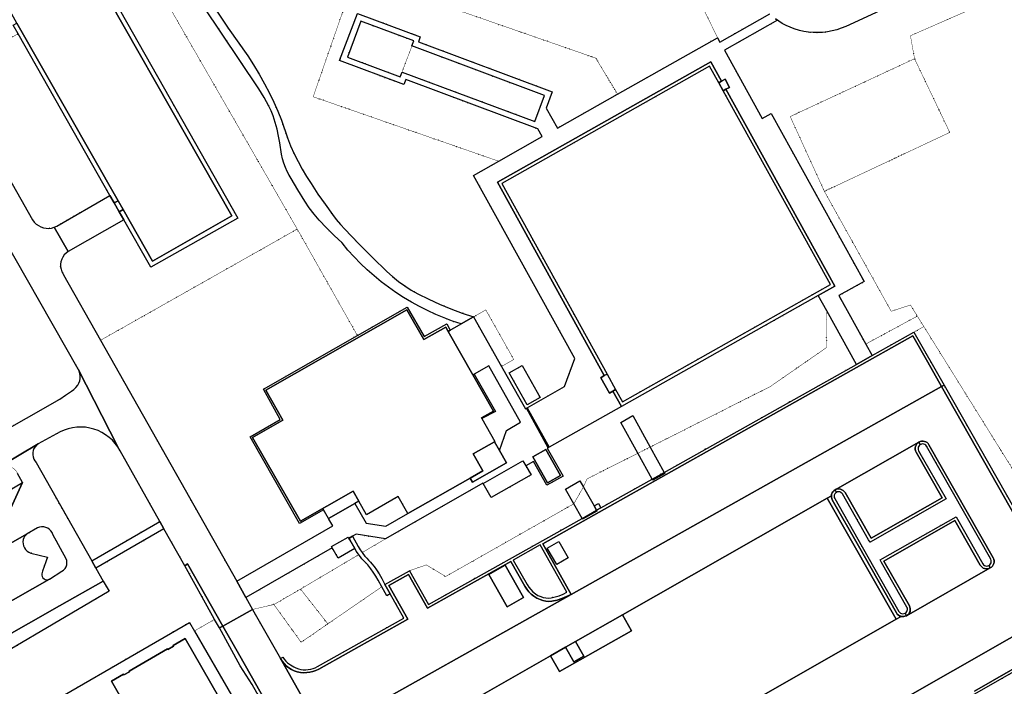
# Model space of a CAD drawing. Header units: millimetres. Extents: x 0 to 1134213, y -536989 to 313336.
# Tile 70 of 86: x 869588 to 1044187, y -288497 to -170365. Entities that reach past the tile are written whole.
import ezdxf

# ---------------------------------------------------------------- set-up
doc = ezdxf.new("R2010")
doc.units = ezdxf.units.MM
doc.linetypes.add('DOT', pattern=[6.35, 0, -6.35])
for name, color, linetype in [('overigbouwwerk_overkapping', 7, 'Continuous'), ('panden', 7, 'Continuous'), ('plustopo_opstal', 10, 'Continuous'), ('terreindeelbegroeid', 7, 'DOT'), ('terreindeelonbegroeid', 7, 'DOT'), ('wegdeel_molgoot', 7, 'Continuous'), ('wegdeel_opstelplaats', 7, 'Continuous'), ('wegdeel_parkeervlak', 7, 'Continuous'), ('wegdeel_rijbaan', 7, 'Continuous'), ('wegdeel_voetpad', 7, 'Continuous')]:
    doc.layers.add(name, color=color, linetype=linetype)
for name, color, linetype, true_color in [('plustopo_luifel', 7, 'Continuous', 0x8a193f), ('scheiding_doorgang', 7, 'Continuous', 0x8a193f), ('scheiding_hek', 7, 'Continuous', 0x8a193f), ('scheiding_schutting', 7, 'Continuous', 0x8a193f)]:
    doc.layers.add(name, color=color, linetype=linetype, true_color=true_color)

msp = doc.modelspace()

# ---------------------------------------------------------------- linework, layer by layer
at = {"layer": 'overigbouwwerk_overkapping'}
for points in [[(959344.7, -249410.6, 0), (960269.7, -251035.6, 0), (953194.7, -255061.6, 0), (951760.7, -252541.6, 0), (958835.7, -248515.6, 0)], [(927976.7, -262265.6, 0), (928126.7, -262525.6, 0), (929034.7, -264103.6, 0), (926079.7, -265804.6, 0), (925171.7, -264227.6, 0), (925021.7, -263967.6, 0), (924896.7, -263750.6, 0), (927851.7, -262049.6, 0)], [(966872.7, -265731.6, 0), (964820.7, -266915.6, 0), (963134.7, -263997.6, 0), (965188.7, -262813.6, 0)]]:
    msp.add_polyline3d(points, close=True, dxfattribs=at)
at = {"layer": 'panden'}
for points in [[(887926.7, -204012.6, 0), (887036.7, -202448.6, 0), (869103.7, -170957.6, 0), (868212.7, -169393.6, 0), (863161.7, -160523.6, 0), (877255.7, -152495.6, 0), (907217.7, -205111.6, 0), (893124.7, -213140.6, 0)], [(945564.7, -225598.6, 0), (949959.7, -233321.6, 0), (953618.7, -239724.6, 0), (951473.7, -240947.6, 0), (951514.7, -241020.6, 0), (953849.7, -245117.6, 0), (953788.7, -245152.6, 0), (950018.7, -247301.6, 0), (951734.7, -250312.6, 0), (949475.7, -251600.6, 0), (938443.7, -257889.6, 0), (936727.7, -254879.6, 0), (931088.7, -258093.6, 0), (929734.7, -255717.6, 0), (928713.7, -253927.6, 0), (919369.7, -259256.6, 0), (910890.7, -244383.6, 0), (916231.7, -241337.6, 0), (913209.7, -236036.6, 0), (938245.7, -221758.6, 0), (941267.7, -227059.6, 0), (945139.7, -224851.6, 0)], [(963187.7, -252450.6, 0), (960585.7, -247844.6, 0), (962913.7, -246529.6, 0), (965515.7, -251135.6, 0)], [(1025025.7, -276608.6, 0), (988692.7, -297317.6, 0), (987103.7, -294528.6, 0), (974436.7, -301747.6, 0), (976025.7, -304536.6, 0), (952784.7, -317783.6, 0), (948149.7, -309650.6, 0), (947109.7, -307825.6, 0), (947060.7, -307739.6, 0), (947538.7, -307467.6, 0), (946756.7, -306094.6, 0), (946278.7, -306367.6, 0), (940554.7, -296323.6, 0), (963733.7, -283112.6, 0), (965323.7, -285901.6, 0), (978051.7, -278646.6, 0), (976461.7, -275857.6, 0), (1012794.7, -255149.6, 0)], [(956021.7, -274415.6, 0), (952761.7, -268676.6, 0), (955654.7, -267048.6, 0), (958914.7, -272786.6, 0)], [(967870.7, -284150.6, 0), (966389.7, -281553.6, 0), (968127.7, -280562.6, 0), (969607.7, -283160.6, 0)]]:
    msp.add_polyline3d(points, close=True, dxfattribs=at)
msp.add_polyline3d([(888416.7, -292027.6, 0), (885865.7, -287611.6, 0), (888013.7, -286371.6, 0), (888073.7, -286475.6, 0), (889043.7, -285914.6, 0), (888983.7, -285810.6, 0), (895823.7, -281858.6, 0), (895883.7, -281961.6, 0), (896852.7, -281399.6, 0), (896791.7, -281295.6, 0), (898945.7, -280045.6, 0), (906465.7, -293078.6, 0)], dxfattribs=at)
at = {"layer": 'plustopo_luifel'}
for points in [[(956391.7, -232944.6, 0), (958671.7, -231652.6, 0), (961874.7, -237309.6, 0), (959593.7, -238600.6, 0), (956391.7, -232944.6, 0)], [(929734.7, -255717.6, 0), (924363.7, -258780.6, 0), (923342.7, -256990.6, 0)]]:
    msp.add_polyline3d(points, dxfattribs=at)
at = {"layer": 'plustopo_opstal'}
for points in [[(981374.7, -246104.6, 0), (983843.7, -250591.6, 0), (983961.7, -250806.6, 0), (981841.7, -251995.6, 0), (981722.7, -251779.6, 0), (979203.7, -247198.6, 0), (976191.7, -241723.6, 0), (978307.7, -240529.6, 0)], [(967846.7, -256155.6, 0), (966372.7, -253545.6, 0), (968931.7, -252099.6, 0), (969543.7, -253182.6, 0), (971428.7, -256518.6, 0), (971870.7, -257302.6, 0), (971951.7, -257445.6, 0), (969391.7, -258891.6, 0), (969306.7, -258740.6, 0)]]:
    msp.add_polyline3d(points, close=True, dxfattribs=at)
at = {"layer": 'scheiding_doorgang'}
for p, q in [((993539.7, -181532.6), (994333.7, -182966.6)), ((973743.7, -233171.6), (975266.7, -235927.6)), ((949475.7, -251600.6), (949902.7, -252347.6))]:
    msp.add_line(p, q, dxfattribs=at)
at = {"layer": 'scheiding_hek'}
for points in [[(993539.7, -181532.6, 0), (991917.7, -178603.6, 0), (955060.7, -199367.6, 0), (973743.7, -233171.6, 0)], [(975266.7, -235927.6, 0), (976460.7, -238087.6, 0), (1013350.7, -217312.6, 0), (994333.7, -182966.6, 0)]]:
    msp.add_polyline3d(points, dxfattribs=at)
at = {"layer": 'scheiding_schutting'}
msp.add_line((954667.7, -246693.6), (953788.7, -245152.6), dxfattribs=at)
msp.add_polyline3d([(949902.7, -252347.6, 0), (955931.7, -248909.6, 0), (954667.7, -246693.6, 0)], dxfattribs=at)
at = {"layer": 'terreindeelbegroeid'}
for points in [[(842960.7, -75816.6, 0), (879426.7, -139118.6, 0), (881406.7, -142553.6, 0), (918804.7, -207472.6, 0), (883940.7, -227170.6, 0), (877376.7, -215555.6, 0), (877209.7, -215295.6, 0), (877072.7, -215017.6, 0), (876926.7, -214592.6, 0), (876849.7, -214149.6, 0), (876841.7, -213699.6, 0), (876904.7, -213254.6, 0), (877035.7, -212824.6, 0), (877232.7, -212419.6, 0), (877489.7, -212051.6, 0), (877801.7, -211726.6, 0), (878159.7, -211455.6, 0), (888046.7, -205806.6, 0), (892819.7, -214196.6, 0), (908270.7, -205540.6, 0), (877540.7, -151304.6, 0), (863081.7, -159535.6, 0)], [(1002582.7, -169348.6, 0), (993767.7, -174320.6, 0), (993346.7, -173558.6, 0), (974016.7, -134372.6, 0)], [(895603.7, -158154.6, 0), (912015.7, -182622.6, 0), (912931.7, -184133.6, 0), (913784.7, -185680.6, 0), (914189.7, -186528.6, 0), (914527.7, -187404.6, 0), (914904.7, -188582.6, 0), (915231.7, -189774.6, 0), (915508.7, -190979.6, 0), (915735.7, -192195.6, 0), (916035.7, -194218.6, 0), (916209.7, -195007.6, 0), (916434.7, -195783.6, 0), (916709.7, -196543.6, 0), (917031.7, -197284.6, 0), (917350.7, -197917.6, 0), (917698.7, -198534.6, 0), (918913.7, -200543.6, 0), (920157.7, -202535.6, 0), (920936.7, -203692.6, 0), (921777.7, -204805.6, 0), (922676.7, -205871.6, 0), (923979.7, -207276.6, 0), (925337.7, -208629.6, 0), (926747.7, -209927.6, 0), (927798.7, -211179.6, 0), (928895.7, -212392.6, 0), (930037.7, -213562.6, 0), (931221.7, -214690.6, 0), (932447.7, -215773.6, 0), (933712.7, -216809.6, 0), (934995.7, -217783.6, 0), (936314.7, -218710.6, 0), (937665.7, -219588.6, 0), (939048.7, -220415.6, 0), (940460.7, -221191.6, 0), (941900.7, -221915.6, 0), (943365.7, -222586.6, 0), (944854.7, -223202.6, 0), (946365.7, -223764.6, 0), (947895.7, -224269.6, 0), (945905.7, -225404.6, 0), (945310.7, -224285.6, 0), (941294.7, -226517.6, 0), (938300.7, -221287.6, 0), (929471.7, -226331.6, 0), (918804.7, -207472.6, 0), (881406.7, -142553.6, 0)], [(1080341.7, -150106.6, 0), (1027545.7, -173206.6, 0), (1028268.7, -177276.6, 0), (1006218.7, -187527.6, 0), (1012279.7, -200783.6, 0), (1024137.7, -222045.6, 0), (1027535.7, -220921.6, 0), (1028764.7, -222893.6, 0), (1019611.7, -227846.6, 0), (1014845.7, -219247.6, 0), (1019323.7, -216776.6, 0), (1002842.7, -187005.6, 0), (1001256.7, -187882.6, 0), (994550.7, -175738.6, 0), (1003938.7, -170444.6, 0), (1004197.7, -170626.6, 0), (1004818.7, -171008.6, 0), (1005526.7, -171386.6, 0), (1006201.7, -171695.6, 0), (1006894.7, -171962.6, 0), (1007857.7, -172254.6, 0), (1008665.7, -172438.6, 0), (1009482.7, -172566.6, 0), (1010307.7, -172638.6, 0), (1011135.7, -172653.6, 0), (1011962.7, -172611.6, 0), (1012808.7, -172514.6, 0), (1013646.7, -172358.6, 0), (1014470.7, -172143.6, 0), (1015276.7, -171870.6, 0), (1016062.7, -171541.6, 0), (1063035.7, -149883.6, 0)], [(928900.7, -163112.6, 0), (921633.7, -184017.6, 0), (954547.7, -195452.6, 0), (950075.7, -197984.6, 0), (968016.7, -230399.6, 0), (966220.7, -235377.6, 0), (959580.7, -239136.6, 0), (959450.7, -239210.6, 0), (959254.7, -239321.6, 0), (955015.7, -231824.6, 0), (957204.7, -230577.6, 0), (952239.7, -221793.6, 0), (950049.7, -223041.6, 0), (948024.7, -222363.6, 0), (946025.7, -221613.6, 0), (944053.7, -220792.6, 0), (942113.7, -219901.6, 0), (940206.7, -218941.6, 0), (939015.7, -218271.6, 0), (937864.7, -217536.6, 0), (936757.7, -216737.6, 0), (935696.7, -215877.6, 0), (934685.7, -214959.6, 0), (932160.7, -212499.6, 0), (929670.7, -210003.6, 0), (927215.7, -207474.6, 0), (926449.7, -206637.6, 0), (925719.7, -205769.6, 0), (925028.7, -204869.6, 0), (923738.7, -203076.6, 0), (922484.7, -201259.6, 0), (921264.7, -199417.6, 0), (920461.7, -198139.6, 0), (919695.7, -196839.6, 0), (918966.7, -195517.6, 0), (918270.7, -194140.6, 0), (917636.7, -192734.6, 0), (917066.7, -191300.6, 0), (915991.7, -188197.6, 0), (915359.7, -186574.6, 0), (914664.7, -184977.6, 0), (913907.7, -183409.6, 0), (913010.7, -181706.6, 0), (912062.7, -180030.6, 0), (911063.7, -178385.6, 0), (910016.7, -176770.6, 0), (906582.7, -171870.6, 0), (904292.7, -168520.6, 0)], [(843720.7, -168820.6, 0), (879943.7, -232270.6, 0), (880129.7, -232657.6, 0), (880253.7, -233068.6, 0), (880311.7, -233493.6, 0), (880302.7, -233923.6, 0), (880226.7, -234345.6, 0), (880085.7, -234751.6, 0), (879882.7, -235129.6, 0), (879569.7, -235544.6, 0), (879199.7, -235908.6, 0), (878780.7, -236215.6, 0), (877734.7, -236901.6, 0), (876720.7, -237634.6, 0), (853411.7, -250827.6, 0)], [(909351.7, -293859.6, 0), (900576.7, -278698.6, 0), (904153.7, -276631.6, 0), (905000.7, -278164.6, 0), (908699.7, -284857.6, 0), (910802.7, -288191.6, 0), (914703.7, -295142.6, 0)]]:
    msp.add_polyline3d(points, dxfattribs=at)
for points in [[(975615.7, -183557.6, 0), (971737.7, -177170.6, 0), (929737.7, -162578.6, 0), (974016.7, -134372.6, 0), (993346.7, -173558.6, 0)], [(1064863.7, -280834.6, 0), (1029920.7, -224749.6, 0), (1028764.7, -222893.6, 0), (1027535.7, -220921.6, 0), (1024137.7, -222045.6, 0), (1012279.7, -200783.6, 0), (1034514.7, -190341.6, 0), (1028268.7, -177276.6, 0), (1027545.7, -173206.6, 0), (1080341.7, -150106.6, 0), (1127768.7, -249789.6, 0), (1070091.7, -284766.6, 0), (1068108.7, -285969.6, 0)], [(975615.7, -183557.6, 0), (964972.7, -189559.6, 0), (962958.7, -186042.6, 0), (964023.7, -183165.6, 0), (940305.7, -174294.6, 0), (940629.7, -173407.6, 0), (929467.7, -169250.6, 0), (926310.7, -177599.6, 0), (937709.7, -181869.6, 0), (938057.7, -180939.6, 0), (961470.7, -189705.6, 0), (962258.7, -191087.6, 0), (954547.7, -195452.6, 0), (921633.7, -184017.6, 0), (928900.7, -163112.6, 0), (929737.7, -162578.6, 0), (971737.7, -177170.6, 0)], [(885592.7, -201493.6, 0), (876158.7, -206934.6, 0), (875718.7, -207141.6, 0), (875248.7, -207280.6, 0), (874763.7, -207345.6, 0), (874273.7, -207335.6, 0), (873791.7, -207249.6, 0), (873328.7, -207091.6, 0), (872894.7, -206864.6, 0), (872501.7, -206572.6, 0), (872157.7, -206224.6, 0), (871870.7, -205827.6, 0), (858599.7, -182482.6, 0), (858391.7, -182032.6, 0), (858257.7, -181555.6, 0), (858201.7, -181063.6, 0), (858223.7, -180568.6, 0), (858323.7, -180082.6, 0), (858498.7, -179619.6, 0), (858745.7, -179189.6, 0), (859057.7, -178804.6, 0), (859426.7, -178473.6, 0), (859652.7, -178316.6, 0), (869303.7, -172860.6, 0)], [(993539.7, -181532.6, 0), (994333.7, -182966.6, 0), (1013350.7, -217312.6, 0), (976460.7, -238087.6, 0), (975266.7, -235927.6, 0), (973743.7, -233171.6, 0), (955060.7, -199367.6, 0), (991917.7, -178603.6, 0)], [(929471.7, -226331.6, 0), (912803.7, -235852.6, 0), (915764.7, -241195.6, 0), (910459.7, -244279.6, 0), (919196.7, -259642.6, 0), (923466.7, -257207.6, 0), (924363.7, -258780.6, 0), (924427.7, -258893.6, 0), (925106.7, -260037.6, 0), (908080.7, -269891.6, 0), (883940.7, -227170.6, 0), (918804.7, -207472.6, 0)], [(967846.7, -256155.6, 0), (945132.7, -269036.6, 0), (941676.7, -266985.6, 0), (938708.7, -268014.6, 0), (934361.7, -270471.6, 0), (933783.7, -269370.6, 0), (933320.7, -268591.6, 0), (932849.7, -267872.6, 0), (932438.7, -267293.6, 0), (932037.7, -266767.6, 0), (931817.7, -266503.6, 0), (931432.7, -266136.6, 0), (931122.7, -265814.6, 0), (930790.7, -265435.6, 0), (930546.7, -265133.6, 0), (930306.7, -264811.6, 0), (934478.7, -262342.6, 0), (951738.7, -252502.6, 0), (951760.7, -252541.6, 0), (953194.7, -255061.6, 0), (960269.7, -251035.6, 0), (959344.7, -249410.6, 0), (960692.7, -248643.6, 0), (963073.7, -252859.6, 0), (965933.7, -251243.6, 0), (963151.7, -246319.6, 0), (963325.7, -246221.6, 0), (963456.7, -246147.6, 0), (976281.7, -238917.6, 0), (1011176.7, -219246.6, 0), (1012691.7, -221974.6, 0), (1012668.7, -228461.6, 0), (1002699.7, -235366.6, 0), (981374.7, -246104.6, 0), (979203.7, -247198.6, 0), (970202.7, -251730.6, 0), (969543.7, -253182.6, 0)], [(1017962.7, -231464.6, 0), (983843.7, -250591.6, 0), (981722.7, -251779.6, 0), (972655.7, -256862.6, 0), (972211.7, -256076.6, 0), (971428.7, -256518.6, 0), (971870.7, -257302.6, 0), (969306.7, -258740.6, 0), (942087.7, -273998.6, 0), (938708.7, -268014.6, 0), (941676.7, -266985.6, 0), (945132.7, -269036.6, 0), (967846.7, -256155.6, 0), (969543.7, -253182.6, 0), (970202.7, -251730.6, 0), (979203.7, -247198.6, 0), (981374.7, -246104.6, 0), (1002699.7, -235366.6, 0), (1012668.7, -228461.6, 0), (1012691.7, -221974.6, 0)], [(1029920.7, -224749.6, 0), (1028164.7, -225734.6, 0), (1020746.7, -229893.6, 0), (1019611.7, -227846.6, 0), (1028764.7, -222893.6, 0)], [(1028164.7, -225734.6, 0), (1029920.7, -224749.6, 0), (1064863.7, -280834.6, 0), (1011534.7, -311015.6, 0), (1002046.7, -313837.6, 0), (968807.7, -332971.6, 0), (967470.7, -330626.6, 0), (1058338.7, -278808.6, 0), (1033516.7, -235147.6, 0)], [(954667.7, -246693.6, 0), (953788.7, -245152.6, 0), (953849.7, -245117.6, 0), (951514.7, -241020.6, 0), (953959.7, -239817.6, 0), (950183.7, -233192.6, 0), (952803.7, -231686.6, 0), (958419.7, -241702.6, 0), (955891.7, -243140.6, 0)], [(959593.7, -238600.6, 0), (961874.7, -237309.6, 0), (958671.7, -231652.6, 0), (956391.7, -232944.6, 0)], [(886999.7, -246086.6, 0), (887398.7, -246746.6, 0), (894418.7, -259303.6, 0), (882374.7, -266265.6, 0), (872483.7, -248856.6, 0), (872247.7, -248555.6, 0), (872067.7, -248217.6, 0), (871948.7, -247854.6, 0), (871893.7, -247475.6, 0), (871904.7, -247093.6, 0), (871981.7, -246718.6, 0), (872121.7, -246362.6, 0), (872320.7, -246036.6, 0), (872573.7, -245748.6, 0), (872868.7, -245512.6, 0), (876755.7, -243405.6, 0), (877460.7, -243092.6, 0), (878191.7, -242848.6, 0), (878942.7, -242675.6, 0), (879707.7, -242576.6, 0), (880478.7, -242550.6, 0), (881247.7, -242599.6, 0), (882008.7, -242722.6, 0), (882754.7, -242917.6, 0), (883478.7, -243183.6, 0), (884172.7, -243518.6, 0), (884832.7, -243917.6, 0), (885450.7, -244379.6, 0), (886020.7, -244897.6, 0), (886538.7, -245468.6, 0)], [(1030391.7, -245940.6, 0), (1041776.7, -265991.6, 0), (1041851.7, -266187.6, 0), (1041873.7, -266396.6, 0), (1041842.7, -266603.6, 0), (1041755.7, -266794.6, 0), (1041623.7, -266957.6, 0), (1041455.7, -267081.6, 0), (1041257.7, -267160.6, 0), (1041045.7, -267184.6, 0), (1040835.7, -267151.6, 0), (1040645.7, -267071.6, 0), (1040484.7, -266943.6, 0), (1040362.7, -266777.6, 0), (1035630.7, -258440.6, 0), (1022604.7, -265862.6, 0), (1022169.7, -266110.6, 0), (1022417.7, -266544.6, 0), (1026921.7, -274454.6, 0), (1026997.7, -274650.6, 0), (1027019.7, -274859.6, 0), (1026988.7, -275066.6, 0), (1026901.7, -275257.6, 0), (1026770.7, -275421.6, 0), (1026602.7, -275545.6, 0), (1026404.7, -275624.6, 0), (1026192.7, -275648.6, 0), (1025982.7, -275616.6, 0), (1025792.7, -275536.6, 0), (1025631.7, -275408.6, 0), (1025508.7, -275242.6, 0), (1018990.7, -263771.6, 0), (1014118.7, -255220.6, 0), (1014037.7, -255024.6, 0), (1014012.7, -254813.6, 0), (1014044.7, -254603.6, 0), (1014125.7, -254415.6, 0), (1014251.7, -254253.6, 0), (1014414.7, -254129.6, 0), (1014610.7, -254048.6, 0), (1014820.7, -254019.6, 0), (1015031.7, -254046.6, 0), (1015222.7, -254126.6, 0), (1015386.7, -254253.6, 0), (1015512.7, -254418.6, 0), (1020123.7, -262515.6, 0), (1020370.7, -262949.6, 0), (1020805.7, -262702.6, 0), (1033858.7, -255298.6, 0), (1028996.7, -246741.6, 0), (1028916.7, -246545.6, 0), (1028891.7, -246334.6, 0), (1028923.7, -246124.6, 0), (1029004.7, -245936.6, 0), (1029131.7, -245774.6, 0), (1029294.7, -245650.6, 0), (1029490.7, -245569.6, 0), (1029700.7, -245541.6, 0), (1029911.7, -245568.6, 0), (1030102.7, -245648.6, 0), (1030266.7, -245775.6, 0)], [(870072.7, -252352.6, 0), (785974.7, -302111.6, 0), (783263.7, -297420.6, 0), (865384.7, -249959.6, 0), (865711.7, -249727.6, 0), (866073.7, -249550.6, 0), (866469.7, -249431.6, 0), (866878.7, -249379.6, 0), (867291.7, -249396.6, 0), (867695.7, -249481.6, 0), (868080.7, -249631.6, 0), (868435.7, -249843.6, 0), (868750.7, -250111.6, 0), (869016.7, -250426.6, 0), (869226.7, -250782.6, 0)], [(938443.7, -257889.6, 0), (934507.7, -260092.6, 0), (931021.7, -259611.6, 0), (929031.7, -256118.6, 0), (929734.7, -255717.6, 0), (931088.7, -258093.6, 0), (936727.7, -254879.6, 0)], [(898900.7, -267125.6, 0), (903799.7, -275991.6, 0), (904153.7, -276631.6, 0), (900576.7, -278698.6, 0), (899691.7, -277169.6, 0), (867034.7, -296113.6, 0), (876660.7, -312788.6, 0), (881776.7, -321650.6, 0), (881379.7, -321876.6, 0), (881629.7, -322309.6, 0), (880518.7, -322941.6, 0), (880016.7, -322070.6, 0), (875914.7, -324262.6, 0), (858901.7, -294791.6, 0), (861191.7, -293390.6, 0), (858740.7, -289217.6, 0), (857928.7, -287838.6, 0), (885431.7, -271648.6, 0), (884411.7, -269851.6, 0), (883109.7, -267559.6, 0), (895152.7, -260616.6, 0)], [(874865.7, -269515.6, 0), (874625.7, -269590.6, 0), (874373.7, -269600.6, 0), (874128.7, -269545.6, 0), (873905.7, -269429.6, 0), (873719.7, -269260.6, 0), (873583.7, -269048.6, 0), (873506.7, -268809.6, 0), (873492.7, -268558.6, 0), (873544.7, -268311.6, 0), (873658.7, -268087.6, 0), (874525.7, -265602.6, 0), (871551.7, -264879.6, 0), (871207.7, -264732.6, 0), (870897.7, -264524.6, 0), (870631.7, -264262.6, 0), (870418.7, -263955.6, 0), (870266.7, -263613.6, 0), (870181.7, -263249.6, 0), (870164.7, -262876.6, 0), (870218.7, -262506.6, 0), (870317.7, -262211.6, 0), (870469.7, -261940.6, 0), (870668.7, -261701.6, 0), (870908.7, -261503.6, 0), (872769.7, -260441.6, 0), (873115.7, -260306.6, 0), (873480.7, -260242.6, 0), (873851.7, -260249.6, 0), (874214.7, -260328.6, 0), (874554.7, -260477.6, 0), (874859.7, -260688.6, 0), (875117.7, -260955.6, 0), (875318.7, -261267.6, 0), (875455.7, -261612.6, 0), (877833.7, -265880.6, 0), (877939.7, -266232.6, 0), (877971.7, -266597.6, 0), (877929.7, -266962.6, 0), (877813.7, -267310.6, 0), (877629.7, -267628.6, 0), (877384.7, -267901.6, 0), (877089.7, -268119.6, 0)], [(934478.7, -262342.6, 0), (930306.7, -264811.6, 0), (929983.7, -264331.6, 0), (929636.7, -263746.6, 0), (928583.7, -261916.6, 0), (929250.7, -261532.6, 0)], [(966612.7, -271826.6, 0), (965948.7, -272162.6, 0), (965256.7, -272439.6, 0), (964544.7, -272654.6, 0), (963815.7, -272807.6, 0), (963354.7, -272849.6, 0), (962891.7, -272829.6, 0), (962435.7, -272747.6, 0), (961994.7, -272605.6, 0), (961495.7, -272380.6, 0), (961028.7, -272094.6, 0), (960601.7, -271751.6, 0), (960206.7, -271358.6, 0), (959858.7, -270923.6, 0), (959561.7, -270452.6, 0), (957103.7, -266117.6, 0), (961879.7, -263438.6, 0)], [(925171.7, -264227.6, 0), (926079.7, -265804.6, 0), (929034.7, -264103.6, 0), (929391.7, -264705.6, 0), (929702.7, -265168.6, 0), (919393.7, -271269.6, 0), (914668.7, -274011.6, 0), (910893.7, -274870.6, 0), (909713.7, -272781.6, 0), (925021.7, -263967.6, 0)], [(919393.7, -271269.6, 0), (929702.7, -265168.6, 0), (929730.7, -265209.6, 0), (929993.7, -265562.6, 0), (930254.7, -265886.6, 0), (930607.7, -266288.6, 0), (930938.7, -266632.6, 0), (931305.7, -266982.6, 0), (931489.7, -267203.6, 0), (931874.7, -267708.6, 0), (932271.7, -268267.6, 0), (932726.7, -268962.6, 0), (933172.7, -269712.6, 0), (933779.7, -270871.6, 0), (924233.7, -277432.6, 0)], [(935292.7, -272127.6, 0), (937709.7, -276424.6, 0), (922390.7, -285005.6, 0), (922008.7, -285198.6, 0), (921609.7, -285353.6, 0), (921197.7, -285467.6, 0), (920763.7, -285544.6, 0), (920323.7, -285579.6, 0), (919882.7, -285571.6, 0), (919437.7, -285502.6, 0), (919001.7, -285389.6, 0), (918578.7, -285232.6, 0), (918174.7, -285034.6, 0), (917622.7, -284700.6, 0), (917101.7, -284320.6, 0), (916783.7, -284020.6, 0), (916497.7, -283688.6, 0), (916247.7, -283328.6, 0), (915812.7, -283574.6, 0), (910893.7, -274870.6, 0), (914668.7, -274011.6, 0), (919489.7, -280692.6, 0), (924233.7, -277432.6, 0), (933779.7, -270871.6, 0), (934683.7, -272471.6, 0)], [(924233.7, -277432.6, 0), (919489.7, -280692.6, 0), (914668.7, -274011.6, 0), (919393.7, -271269.6, 0)]]:
    msp.add_polyline3d(points, close=True, dxfattribs=at)
at = {"layer": 'terreindeelonbegroeid'}
for points in [[(939142.7, -175010.6, 0), (937382.7, -179665.6, 0), (937085.7, -180503.6, 0), (927697.7, -177006.6, 0), (930063.7, -170610.6, 0), (939461.7, -174119.6, 0)], [(937382.7, -179665.6, 0), (939142.7, -175010.6, 0), (962642.7, -183800.6, 0), (960935.7, -188386.6, 0)], [(1012279.7, -200783.6, 0), (1006218.7, -187527.6, 0), (1028268.7, -177276.6, 0), (1034514.7, -190341.6, 0)], [(955015.7, -231824.6, 0), (950049.7, -223041.6, 0), (952239.7, -221793.6, 0), (957204.7, -230577.6, 0)], [(959593.7, -238600.6, 0), (956391.7, -232944.6, 0), (958671.7, -231652.6, 0), (961874.7, -237309.6, 0)]]:
    msp.add_polyline3d(points, close=True, dxfattribs=at)
at = {"layer": 'wegdeel_molgoot'}
for points in [[(963456.7, -246147.6, 0), (963325.7, -246221.6, 0), (959450.7, -239210.6, 0), (959580.7, -239136.6, 0)], [(905601.7, -277828.6, 0), (905000.7, -278164.6, 0), (904153.7, -276631.6, 0), (903799.7, -275991.6, 0), (898900.7, -267125.6, 0), (899318.7, -266772.6, 0)]]:
    msp.add_polyline3d(points, close=True, dxfattribs=at)
msp.add_polyline3d([(914703.7, -295142.6, 0), (910802.7, -288191.6, 0), (908699.7, -284857.6, 0), (905000.7, -278164.6, 0), (905601.7, -277828.6, 0), (908605.7, -283114.6, 0), (915967.7, -296041.6, 0)], dxfattribs=at)
at = {"layer": 'wegdeel_opstelplaats'}
msp.add_polyline3d([(978051.7, -278646.6, 0), (965323.7, -285901.6, 0), (963733.7, -283112.6, 0), (966389.7, -281553.6, 0), (967870.7, -284150.6, 0), (969607.7, -283160.6, 0), (968127.7, -280562.6, 0), (976461.7, -275857.6, 0)], close=True, dxfattribs=at)
at = {"layer": 'wegdeel_parkeervlak'}
for points in [[(1033516.7, -235147.6, 0), (1033069.7, -235374.6, 0), (1030599.7, -231029.6, 0), (1027975.7, -226413.6, 0), (962331.7, -263221.6, 0), (967389.7, -272202.6, 0), (966579.7, -272612.6, 0), (965736.7, -272950.6, 0), (964867.7, -273213.6, 0), (963978.7, -273399.6, 0), (963440.7, -273445.6, 0), (962900.7, -273417.6, 0), (962370.7, -273315.6, 0), (961858.7, -273142.6, 0), (961294.7, -272878.6, 0), (960766.7, -272548.6, 0), (960281.7, -272158.6, 0), (959861.7, -271742.6, 0), (959492.7, -271281.6, 0), (959178.7, -270781.6, 0), (956668.7, -266362.6, 0), (941897.7, -274679.6, 0), (938518.7, -268696.6, 0), (935033.7, -270651.6, 0), (938391.7, -276615.6, 0), (922633.7, -285442.6, 0), (922126.7, -285690.6, 0), (921595.7, -285881.6, 0), (921046.7, -286011.6, 0), (920486.7, -286079.6, 0), (919922.7, -286085.6, 0), (919361.7, -286028.6, 0), (918809.7, -285909.6, 0), (918281.7, -285732.6, 0), (917776.7, -285497.6, 0), (917301.7, -285207.6, 0), (916862.7, -284864.6, 0), (916464.7, -284475.6, 0), (916112.7, -284043.6, 0), (915812.7, -283574.6, 0), (916247.7, -283328.6, 0), (916497.7, -283688.6, 0), (916783.7, -284020.6, 0), (917101.7, -284320.6, 0), (917622.7, -284700.6, 0), (918174.7, -285034.6, 0), (918578.7, -285232.6, 0), (919001.7, -285389.6, 0), (919437.7, -285502.6, 0), (919882.7, -285571.6, 0), (920323.7, -285579.6, 0), (920763.7, -285544.6, 0), (921197.7, -285467.6, 0), (921609.7, -285353.6, 0), (922008.7, -285198.6, 0), (922390.7, -285005.6, 0), (937709.7, -276424.6, 0), (935292.7, -272127.6, 0), (934361.7, -270471.6, 0), (938708.7, -268014.6, 0), (942087.7, -273998.6, 0), (969306.7, -258740.6, 0), (971870.7, -257302.6, 0), (972655.7, -256862.6, 0), (981722.7, -251779.6, 0), (983843.7, -250591.6, 0), (1017962.7, -231464.6, 0), (1020746.7, -229893.6, 0), (1028164.7, -225734.6, 0)], [(1033069.7, -235374.6, 0), (967389.7, -272202.6, 0), (962331.7, -263221.6, 0), (1027975.7, -226413.6, 0), (1030599.7, -231029.6, 0)], [(1028559.7, -246986.6, 0), (1033176.7, -255110.6, 0), (1020558.7, -262268.6, 0), (1015948.7, -254172.6, 0), (1015800.7, -253964.6, 0), (1015615.7, -253789.6, 0), (1015399.7, -253654.6, 0), (1015161.7, -253563.6, 0), (1014906.7, -253521.6, 0), (1014649.7, -253531.6, 0), (1014399.7, -253590.6, 0), (1014164.7, -253696.6, 0), (1029044.7, -245217.6, 0), (1028840.7, -245362.6, 0), (1028668.7, -245544.6, 0), (1028534.7, -245754.6, 0), (1028442.7, -245987.6, 0), (1028395.7, -246241.6, 0), (1028400.7, -246498.6, 0), (1028455.7, -246750.6, 0)], [(1029294.7, -245650.6, 0), (1029131.7, -245774.6, 0), (1029004.7, -245936.6, 0), (1028923.7, -246124.6, 0), (1028891.7, -246334.6, 0), (1028916.7, -246545.6, 0), (1028996.7, -246741.6, 0), (1033858.7, -255298.6, 0), (1020805.7, -262702.6, 0), (1020370.7, -262949.6, 0), (1020123.7, -262515.6, 0), (1015512.7, -254418.6, 0), (1015386.7, -254253.6, 0), (1015222.7, -254126.6, 0), (1015031.7, -254046.6, 0), (1014820.7, -254019.6, 0), (1014610.7, -254048.6, 0), (1014414.7, -254129.6, 0), (1014164.7, -253696.6, 0), (1014399.7, -253590.6, 0), (1014649.7, -253531.6, 0), (1014906.7, -253521.6, 0), (1015161.7, -253563.6, 0), (1015399.7, -253654.6, 0), (1015615.7, -253789.6, 0), (1015800.7, -253964.6, 0), (1015948.7, -254172.6, 0), (1020558.7, -262268.6, 0), (1033176.7, -255110.6, 0), (1028559.7, -246986.6, 0), (1028455.7, -246750.6, 0), (1028400.7, -246498.6, 0), (1028395.7, -246241.6, 0), (1028442.7, -245987.6, 0), (1028534.7, -245754.6, 0), (1028668.7, -245544.6, 0), (1028840.7, -245362.6, 0), (1029044.7, -245217.6, 0)], [(777133.7, -311166.6, 0), (777431.7, -310982.6, 0), (777782.7, -310673.6, 0), (778080.7, -310314.6, 0), (778317.7, -309912.6, 0), (778489.7, -309477.6, 0), (778591.7, -309022.6, 0), (778620.7, -308555.6, 0), (778576.7, -308091.6, 0), (778459.7, -307638.6, 0), (778273.7, -307210.6, 0), (778022.7, -306816.6, 0), (785027.7, -302671.6, 0), (785974.7, -302111.6, 0), (870072.7, -252352.6, 0), (867693.7, -257594.6, 0), (779702.7, -309656.6, 0)], [(1041455.7, -267081.6, 0), (1041697.7, -267518.6, 0), (1041461.7, -267620.6, 0), (1041209.7, -267674.6, 0), (1040951.7, -267678.6, 0), (1040698.7, -267632.6, 0), (1040463.7, -267541.6, 0), (1040250.7, -267405.6, 0), (1040069.7, -267229.6, 0), (1039926.7, -267021.6, 0), (1035442.7, -259122.6, 0), (1022851.7, -266296.6, 0), (1027357.7, -274209.6, 0), (1027457.7, -274447.6, 0), (1027511.7, -274700.6, 0), (1027514.7, -274958.6, 0), (1027466.7, -275212.6, 0), (1027370.7, -275446.6, 0), (1027230.7, -275657.6, 0), (1027053.7, -275838.6, 0), (1026844.7, -275981.6, 0), (1026602.7, -275545.6, 0), (1026770.7, -275421.6, 0), (1026901.7, -275257.6, 0), (1026988.7, -275066.6, 0), (1027019.7, -274859.6, 0), (1026997.7, -274650.6, 0), (1026921.7, -274454.6, 0), (1022417.7, -266544.6, 0), (1022169.7, -266110.6, 0), (1022604.7, -265862.6, 0), (1035630.7, -258440.6, 0), (1040362.7, -266777.6, 0), (1040484.7, -266943.6, 0), (1040645.7, -267071.6, 0), (1040835.7, -267151.6, 0), (1041045.7, -267184.6, 0), (1041257.7, -267160.6, 0)], [(1041697.7, -267518.6, 0), (1026844.7, -275981.6, 0), (1027053.7, -275838.6, 0), (1027230.7, -275657.6, 0), (1027370.7, -275446.6, 0), (1027466.7, -275212.6, 0), (1027514.7, -274958.6, 0), (1027511.7, -274700.6, 0), (1027457.7, -274447.6, 0), (1027357.7, -274209.6, 0), (1022851.7, -266296.6, 0), (1035442.7, -259122.6, 0), (1039926.7, -267021.6, 0), (1040069.7, -267229.6, 0), (1040250.7, -267405.6, 0), (1040463.7, -267541.6, 0), (1040698.7, -267632.6, 0), (1040951.7, -267678.6, 0), (1041209.7, -267674.6, 0), (1041461.7, -267620.6, 0)], [(957103.7, -266117.6, 0), (959561.7, -270452.6, 0), (959858.7, -270923.6, 0), (960206.7, -271358.6, 0), (960601.7, -271751.6, 0), (961028.7, -272094.6, 0), (961495.7, -272380.6, 0), (961994.7, -272605.6, 0), (962435.7, -272747.6, 0), (962891.7, -272829.6, 0), (963354.7, -272849.6, 0), (963815.7, -272807.6, 0), (964544.7, -272654.6, 0), (965256.7, -272439.6, 0), (965948.7, -272162.6, 0), (966612.7, -271826.6, 0), (961879.7, -263438.6, 0)], [(967389.7, -272202.6, 0), (923343.7, -296900.6, 0), (915812.7, -283574.6, 0), (916112.7, -284043.6, 0), (916464.7, -284475.6, 0), (916862.7, -284864.6, 0), (917301.7, -285207.6, 0), (917776.7, -285497.6, 0), (918281.7, -285732.6, 0), (918809.7, -285909.6, 0), (919361.7, -286028.6, 0), (919922.7, -286085.6, 0), (920486.7, -286079.6, 0), (921046.7, -286011.6, 0), (921595.7, -285881.6, 0), (922126.7, -285690.6, 0), (922633.7, -285442.6, 0), (938391.7, -276615.6, 0), (935033.7, -270651.6, 0), (938518.7, -268696.6, 0), (941897.7, -274679.6, 0), (956668.7, -266362.6, 0), (959178.7, -270781.6, 0), (959492.7, -271281.6, 0), (959861.7, -271742.6, 0), (960281.7, -272158.6, 0), (960766.7, -272548.6, 0), (961294.7, -272878.6, 0), (961858.7, -273142.6, 0), (962370.7, -273315.6, 0), (962900.7, -273417.6, 0), (963440.7, -273445.6, 0), (963978.7, -273399.6, 0), (964867.7, -273213.6, 0), (965736.7, -272950.6, 0), (966579.7, -272612.6, 0)], [(958914.7, -272786.6, 0), (955654.7, -267048.6, 0), (952761.7, -268676.6, 0), (956021.7, -274415.6, 0)], [(857928.7, -287838.6, 0), (797005.7, -323702.6, 0), (797142.7, -323942.6, 0), (796013.7, -324586.6, 0), (795885.7, -324362.6, 0), (791216.7, -327110.6, 0), (785572.7, -325850.6, 0), (788503.7, -324244.6, 0), (850055.7, -289610.6, 0), (854997.7, -286538.6, 0), (876676.7, -274236.6, 0), (884411.7, -269851.6, 0), (885431.7, -271648.6, 0)]]:
    msp.add_polyline3d(points, close=True, dxfattribs=at)
for points in [[(846951.7, -275040.6, 0), (870908.7, -261503.6, 0), (870668.7, -261701.6, 0), (870469.7, -261940.6, 0), (870317.7, -262211.6, 0), (870218.7, -262506.6, 0), (870164.7, -262876.6, 0), (870181.7, -263249.6, 0), (870266.7, -263613.6, 0), (870418.7, -263955.6, 0), (870631.7, -264262.6, 0), (870897.7, -264524.6, 0), (871207.7, -264732.6, 0), (871551.7, -264879.6, 0), (874525.7, -265602.6, 0), (873658.7, -268087.6, 0), (873544.7, -268311.6, 0), (873492.7, -268558.6, 0), (873506.7, -268809.6, 0), (873583.7, -269048.6, 0), (873719.7, -269260.6, 0), (873905.7, -269429.6, 0), (874128.7, -269545.6, 0), (874373.7, -269600.6, 0), (874625.7, -269590.6, 0), (874865.7, -269515.6, 0), (852442.7, -282239.6, 0)], [(964311.7, -326095.6, 0), (1055181.7, -274279.6, 0)], [(1057658.7, -278623.6, 0), (1038875.7, -289333.6, 0)]]:
    msp.add_polyline3d(points, dxfattribs=at)
at = {"layer": 'wegdeel_rijbaan'}
for points in [[(858599.7, -182482.6, 0), (871870.7, -205827.6, 0), (872157.7, -206224.6, 0), (872501.7, -206572.6, 0), (872894.7, -206864.6, 0), (873328.7, -207091.6, 0), (873791.7, -207249.6, 0), (874273.7, -207335.6, 0), (874763.7, -207345.6, 0), (875248.7, -207280.6, 0), (875718.7, -207141.6, 0), (878159.7, -211455.6, 0), (877801.7, -211726.6, 0), (877489.7, -212051.6, 0), (877232.7, -212419.6, 0), (877035.7, -212824.6, 0), (876904.7, -213254.6, 0), (876841.7, -213699.6, 0), (876849.7, -214149.6, 0), (876926.7, -214592.6, 0), (877072.7, -215017.6, 0), (877209.7, -215295.6, 0), (877376.7, -215555.6, 0), (883940.7, -227170.6, 0), (908080.7, -269891.6, 0), (909713.7, -272781.6, 0), (910893.7, -274870.6, 0), (905601.7, -277828.6, 0), (899318.7, -266772.6, 0), (898900.7, -267125.6, 0), (895152.7, -260616.6, 0), (894418.7, -259303.6, 0), (887398.7, -246746.6, 0), (886999.7, -246086.6, 0), (879943.7, -232270.6, 0), (843720.7, -168820.6, 0)], [(853411.7, -250827.6, 0), (876720.7, -237634.6, 0), (877734.7, -236901.6, 0), (878780.7, -236215.6, 0), (879199.7, -235908.6, 0), (879569.7, -235544.6, 0), (879882.7, -235129.6, 0), (880085.7, -234751.6, 0), (880226.7, -234345.6, 0), (880302.7, -233923.6, 0), (880311.7, -233493.6, 0), (880253.7, -233068.6, 0), (880129.7, -232657.6, 0), (879943.7, -232270.6, 0), (886999.7, -246086.6, 0), (886538.7, -245468.6, 0), (886020.7, -244897.6, 0), (885450.7, -244379.6, 0), (884832.7, -243917.6, 0), (884172.7, -243518.6, 0), (883478.7, -243183.6, 0), (882754.7, -242917.6, 0), (882008.7, -242722.6, 0), (881247.7, -242599.6, 0), (880478.7, -242550.6, 0), (879707.7, -242576.6, 0), (878942.7, -242675.6, 0), (878191.7, -242848.6, 0), (877460.7, -243092.6, 0), (876755.7, -243405.6, 0), (872868.7, -245512.6, 0), (866073.7, -249550.6, 0)], [(915967.7, -296041.6, 0), (908605.7, -283114.6, 0), (905601.7, -277828.6, 0), (910893.7, -274870.6, 0), (915812.7, -283574.6, 0), (923343.7, -296900.6, 0), (967389.7, -272202.6, 0), (1033069.7, -235374.6, 0), (1055181.7, -274279.6, 0), (964311.7, -326095.6, 0)], [(1055181.7, -274279.6, 0), (1033069.7, -235374.6, 0), (1033516.7, -235147.6, 0), (1058338.7, -278808.6, 0), (967470.7, -330626.6, 0)], [(866073.7, -249550.6, 0), (872868.7, -245512.6, 0), (872573.7, -245748.6, 0), (872320.7, -246036.6, 0), (872121.7, -246362.6, 0), (871981.7, -246718.6, 0), (871904.7, -247093.6, 0), (871893.7, -247475.6, 0), (871948.7, -247854.6, 0), (872067.7, -248217.6, 0), (872247.7, -248555.6, 0), (872483.7, -248856.6, 0), (882374.7, -266265.6, 0), (883109.7, -267559.6, 0), (884411.7, -269851.6, 0), (876676.7, -274236.6, 0), (854997.7, -286538.6, 0)], [(988692.7, -297317.6, 0), (1025025.7, -276608.6, 0), (1025905.7, -276107.6, 0), (1025959.7, -276117.6, 0), (1026098.7, -276143.6, 0), (1026356.7, -276138.6, 0), (1026568.7, -276092.6, 0), (1026844.7, -275981.6, 0), (1041697.7, -267518.6, 0), (1041906.7, -267375.6, 0), (1042083.7, -267194.6, 0), (1042223.7, -266983.6, 0), (1042320.7, -266749.6, 0), (1042368.7, -266495.6, 0), (1042365.7, -266237.6, 0), (1042312.7, -265984.6, 0), (1042212.7, -265746.6, 0), (1030828.7, -245695.6, 0), (1030680.7, -245487.6, 0), (1030495.7, -245312.6, 0), (1030279.7, -245176.6, 0), (1030041.7, -245085.6, 0), (1029787.7, -245043.6, 0), (1029529.7, -245052.6, 0), (1029279.7, -245111.6, 0), (1029044.7, -245217.6, 0), (1014164.7, -253696.6, 0), (1013960.7, -253842.6, 0), (1013788.7, -254024.6, 0), (1013654.7, -254234.6, 0), (1013563.7, -254467.6, 0), (1013516.7, -254721.6, 0), (1013516.7, -254738.6, 0), (1012794.7, -255149.6, 0), (976461.7, -275857.6, 0), (968127.7, -280562.6, 0), (966389.7, -281553.6, 0), (963733.7, -283112.6, 0), (940554.7, -296323.6, 0)], [(867693.7, -257594.6, 0), (870072.7, -252352.6, 0), (869226.7, -250782.6, 0)], [(852442.7, -282239.6, 0), (874865.7, -269515.6, 0), (877089.7, -268119.6, 0), (877384.7, -267901.6, 0), (877629.7, -267628.6, 0), (877813.7, -267310.6, 0), (877929.7, -266962.6, 0), (877971.7, -266597.6, 0), (877939.7, -266232.6, 0), (877833.7, -265880.6, 0), (875455.7, -261612.6, 0), (875318.7, -261267.6, 0), (875117.7, -260955.6, 0), (874859.7, -260688.6, 0), (874554.7, -260477.6, 0), (874214.7, -260328.6, 0), (873851.7, -260249.6, 0), (873480.7, -260242.6, 0), (873115.7, -260306.6, 0), (872769.7, -260441.6, 0), (870908.7, -261503.6, 0), (846951.7, -275040.6, 0)], [(1038875.7, -289333.6, 0), (1057658.7, -278623.6, 0)]]:
    msp.add_polyline3d(points, dxfattribs=at)
msp.add_polyline3d([(1030680.7, -245487.6, 0), (1030828.7, -245695.6, 0), (1042212.7, -265746.6, 0), (1042312.7, -265984.6, 0), (1042365.7, -266237.6, 0), (1042368.7, -266495.6, 0), (1042320.7, -266749.6, 0), (1042223.7, -266983.6, 0), (1042083.7, -267194.6, 0), (1041906.7, -267375.6, 0), (1041697.7, -267518.6, 0), (1041455.7, -267081.6, 0), (1041623.7, -266957.6, 0), (1041755.7, -266794.6, 0), (1041842.7, -266603.6, 0), (1041873.7, -266396.6, 0), (1041851.7, -266187.6, 0), (1041776.7, -265991.6, 0), (1030391.7, -245940.6, 0), (1030266.7, -245775.6, 0), (1030102.7, -245648.6, 0), (1029911.7, -245568.6, 0), (1029700.7, -245541.6, 0), (1029490.7, -245569.6, 0), (1029294.7, -245650.6, 0), (1029044.7, -245217.6, 0), (1029279.7, -245111.6, 0), (1029529.7, -245052.6, 0), (1029787.7, -245043.6, 0), (1030041.7, -245085.6, 0), (1030279.7, -245176.6, 0), (1030495.7, -245312.6, 0)], close=True, dxfattribs=at)
at = {"layer": 'wegdeel_voetpad'}
for points in [[(1063035.7, -149883.6, 0), (1016062.7, -171541.6, 0), (1015276.7, -171870.6, 0), (1014470.7, -172143.6, 0), (1013646.7, -172358.6, 0), (1012808.7, -172514.6, 0), (1011962.7, -172611.6, 0), (1011135.7, -172653.6, 0), (1010307.7, -172638.6, 0), (1009482.7, -172566.6, 0), (1008665.7, -172438.6, 0), (1007857.7, -172254.6, 0), (1006894.7, -171962.6, 0), (1006201.7, -171695.6, 0), (1005526.7, -171386.6, 0), (1004818.7, -171008.6, 0), (1004197.7, -170626.6, 0), (1003938.7, -170444.6, 0), (1003601.7, -170206.6, 0)], [(863081.7, -159535.6, 0), (877540.7, -151304.6, 0), (908270.7, -205540.6, 0), (892819.7, -214196.6, 0), (888046.7, -205806.6, 0), (887246.7, -204399.6, 0), (887926.7, -204012.6, 0), (893124.7, -213140.6, 0), (907217.7, -205111.6, 0), (877255.7, -152495.6, 0), (863161.7, -160523.6, 0)], [(904292.7, -168520.6, 0), (906582.7, -171870.6, 0), (910016.7, -176770.6, 0), (911063.7, -178385.6, 0), (912062.7, -180030.6, 0), (913010.7, -181706.6, 0), (913907.7, -183409.6, 0), (914664.7, -184977.6, 0), (915359.7, -186574.6, 0), (915991.7, -188197.6, 0), (917066.7, -191300.6, 0), (917636.7, -192734.6, 0), (918270.7, -194140.6, 0), (918966.7, -195517.6, 0), (919695.7, -196839.6, 0), (920461.7, -198139.6, 0), (921264.7, -199417.6, 0), (922484.7, -201259.6, 0), (923738.7, -203076.6, 0), (925028.7, -204869.6, 0), (925719.7, -205769.6, 0), (926449.7, -206637.6, 0), (927215.7, -207474.6, 0), (929670.7, -210003.6, 0), (932160.7, -212499.6, 0), (934685.7, -214959.6, 0), (935696.7, -215877.6, 0), (936757.7, -216737.6, 0), (937864.7, -217536.6, 0), (939015.7, -218271.6, 0), (940206.7, -218941.6, 0), (942113.7, -219901.6, 0), (944053.7, -220792.6, 0), (946025.7, -221613.6, 0), (948024.7, -222363.6, 0), (950049.7, -223041.6, 0), (947895.7, -224269.6, 0), (946365.7, -223764.6, 0), (944854.7, -223202.6, 0), (943365.7, -222586.6, 0), (941900.7, -221915.6, 0), (940460.7, -221191.6, 0), (939048.7, -220415.6, 0), (937665.7, -219588.6, 0), (936314.7, -218710.6, 0), (934995.7, -217783.6, 0), (933712.7, -216809.6, 0), (932447.7, -215773.6, 0), (931221.7, -214690.6, 0), (930037.7, -213562.6, 0), (928895.7, -212392.6, 0), (927798.7, -211179.6, 0), (926747.7, -209927.6, 0), (925337.7, -208629.6, 0), (923979.7, -207276.6, 0), (922676.7, -205871.6, 0), (921777.7, -204805.6, 0), (920936.7, -203692.6, 0), (920157.7, -202535.6, 0), (918913.7, -200543.6, 0), (917698.7, -198534.6, 0), (917350.7, -197917.6, 0), (917031.7, -197284.6, 0), (916709.7, -196543.6, 0), (916434.7, -195783.6, 0), (916209.7, -195007.6, 0), (916035.7, -194218.6, 0), (915735.7, -192195.6, 0), (915508.7, -190979.6, 0), (915231.7, -189774.6, 0), (914904.7, -188582.6, 0), (914527.7, -187404.6, 0), (914189.7, -186528.6, 0), (913784.7, -185680.6, 0), (912931.7, -184133.6, 0), (912015.7, -182622.6, 0), (895603.7, -158154.6, 0)], [(1003601.7, -170206.6, 0), (1003938.7, -170444.6, 0), (994550.7, -175738.6, 0), (1001256.7, -187882.6, 0), (1002842.7, -187005.6, 0), (1019323.7, -216776.6, 0), (1014845.7, -219247.6, 0), (1019611.7, -227846.6, 0), (1020746.7, -229893.6, 0), (1017962.7, -231464.6, 0), (1012691.7, -221974.6, 0), (1011176.7, -219246.6, 0), (1014149.7, -217586.6, 0), (994822.7, -182698.6, 0), (995443.7, -182354.6, 0), (994658.7, -180902.6, 0), (994035.7, -181252.6, 0), (992125.7, -177843.6, 0), (954291.7, -199152.6, 0), (973257.7, -233443.6, 0), (972630.7, -233803.6, 0), (974148.7, -236541.6, 0), (974780.7, -236188.6, 0), (976281.7, -238917.6, 0), (963456.7, -246147.6, 0), (959580.7, -239136.6, 0), (966220.7, -235377.6, 0), (968016.7, -230399.6, 0), (950075.7, -197984.6, 0), (954547.7, -195452.6, 0), (962258.7, -191087.6, 0), (961470.7, -189705.6, 0), (938057.7, -180939.6, 0), (937709.7, -181869.6, 0), (926310.7, -177599.6, 0), (929467.7, -169250.6, 0), (940629.7, -173407.6, 0), (940305.7, -174294.6, 0), (964023.7, -183165.6, 0), (962958.7, -186042.6, 0), (964972.7, -189559.6, 0), (975615.7, -183557.6, 0), (993346.7, -173558.6, 0), (993767.7, -174320.6, 0), (1002582.7, -169348.6, 0)], [(906465.7, -293078.6, 0), (898945.7, -280045.6, 0), (896791.7, -281295.6, 0), (896852.7, -281399.6, 0), (895883.7, -281961.6, 0), (895823.7, -281858.6, 0), (888983.7, -285810.6, 0), (889043.7, -285914.6, 0), (888073.7, -286475.6, 0), (888013.7, -286371.6, 0), (885865.7, -287611.6, 0), (888416.7, -292027.6, 0)]]:
    msp.add_polyline3d(points, dxfattribs=at)
for points in [[(887036.7, -202448.6, 0), (886356.7, -202836.6, 0), (885592.7, -201493.6, 0), (869303.7, -172860.6, 0), (868436.7, -171336.6, 0), (869103.7, -170957.6, 0)], [(939142.7, -175010.6, 0), (939461.7, -174119.6, 0), (930063.7, -170610.6, 0), (927697.7, -177006.6, 0), (937085.7, -180503.6, 0), (937382.7, -179665.6, 0), (960935.7, -188386.6, 0), (962642.7, -183800.6, 0)], [(994035.7, -181252.6, 0), (993539.7, -181532.6, 0), (991917.7, -178603.6, 0), (955060.7, -199367.6, 0), (973743.7, -233171.6, 0), (973257.7, -233443.6, 0), (954291.7, -199152.6, 0), (992125.7, -177843.6, 0)], [(994822.7, -182698.6, 0), (994333.7, -182966.6, 0), (993539.7, -181532.6, 0), (994035.7, -181252.6, 0), (994658.7, -180902.6, 0), (995443.7, -182354.6, 0)], [(1011176.7, -219246.6, 0), (976281.7, -238917.6, 0), (974780.7, -236188.6, 0), (975266.7, -235927.6, 0), (976460.7, -238087.6, 0), (1013350.7, -217312.6, 0), (994333.7, -182966.6, 0), (994822.7, -182698.6, 0), (1014149.7, -217586.6, 0)], [(886356.7, -202836.6, 0), (887246.7, -204399.6, 0), (888046.7, -205806.6, 0), (878159.7, -211455.6, 0), (875718.7, -207141.6, 0), (876158.7, -206934.6, 0), (885592.7, -201493.6, 0)], [(887926.7, -204012.6, 0), (887246.7, -204399.6, 0), (886356.7, -202836.6, 0), (887036.7, -202448.6, 0)], [(945905.7, -225404.6, 0), (945564.7, -225598.6, 0), (945139.7, -224851.6, 0), (941267.7, -227059.6, 0), (938245.7, -221758.6, 0), (913209.7, -236036.6, 0), (916231.7, -241337.6, 0), (910890.7, -244383.6, 0), (919369.7, -259256.6, 0), (928713.7, -253927.6, 0), (929734.7, -255717.6, 0), (929031.7, -256118.6, 0), (924363.7, -258780.6, 0), (923466.7, -257207.6, 0), (919196.7, -259642.6, 0), (910459.7, -244279.6, 0), (915764.7, -241195.6, 0), (912803.7, -235852.6, 0), (929471.7, -226331.6, 0), (938300.7, -221287.6, 0), (941294.7, -226517.6, 0), (945310.7, -224285.6, 0)], [(950049.7, -223041.6, 0), (955015.7, -231824.6, 0), (959254.7, -239321.6, 0), (959450.7, -239210.6, 0), (963325.7, -246221.6, 0), (963151.7, -246319.6, 0), (965933.7, -251243.6, 0), (963073.7, -252859.6, 0), (960692.7, -248643.6, 0), (959344.7, -249410.6, 0), (960269.7, -251035.6, 0), (953194.7, -255061.6, 0), (951760.7, -252541.6, 0), (951738.7, -252502.6, 0), (934478.7, -262342.6, 0), (929250.7, -261532.6, 0), (928583.7, -261916.6, 0), (927993.7, -262256.6, 0), (927976.7, -262265.6, 0), (928126.7, -262525.6, 0), (929034.7, -264103.6, 0), (926079.7, -265804.6, 0), (925171.7, -264227.6, 0), (925021.7, -263967.6, 0), (909713.7, -272781.6, 0), (908080.7, -269891.6, 0), (925106.7, -260037.6, 0), (924427.7, -258893.6, 0), (924363.7, -258780.6, 0), (929031.7, -256118.6, 0), (931021.7, -259611.6, 0), (934507.7, -260092.6, 0), (938443.7, -257889.6, 0), (949475.7, -251600.6, 0), (949902.7, -252347.6, 0), (955931.7, -248909.6, 0), (954667.7, -246693.6, 0), (955891.7, -243140.6, 0), (958419.7, -241702.6, 0), (952803.7, -231686.6, 0), (950183.7, -233192.6, 0), (949959.7, -233321.6, 0), (945564.7, -225598.6, 0), (945905.7, -225404.6, 0), (947895.7, -224269.6, 0)], [(951514.7, -241020.6, 0), (951473.7, -240947.6, 0), (953618.7, -239724.6, 0), (949959.7, -233321.6, 0), (950183.7, -233192.6, 0), (953959.7, -239817.6, 0)], [(975266.7, -235927.6, 0), (974780.7, -236188.6, 0), (974148.7, -236541.6, 0), (972630.7, -233803.6, 0), (973257.7, -233443.6, 0), (973743.7, -233171.6, 0)], [(954667.7, -246693.6, 0), (955931.7, -248909.6, 0), (949902.7, -252347.6, 0), (949475.7, -251600.6, 0), (951734.7, -250312.6, 0), (950018.7, -247301.6, 0), (953788.7, -245152.6, 0)], [(960585.7, -247844.6, 0), (963187.7, -252450.6, 0), (965515.7, -251135.6, 0), (962913.7, -246529.6, 0)], [(1013681.7, -255466.6, 0), (1018308.7, -263584.6, 0), (1025073.7, -275487.6, 0), (1025216.7, -275695.6, 0), (1025397.7, -275870.6, 0), (1025610.7, -276006.6, 0), (1025845.7, -276097.6, 0), (1025905.7, -276107.6, 0), (1025025.7, -276608.6, 0), (1012794.7, -255149.6, 0), (1013516.7, -254738.6, 0), (1013517.7, -254778.6, 0), (1013521.7, -254978.6, 0), (1013577.7, -255230.6, 0)], [(1014044.7, -254603.6, 0), (1014012.7, -254813.6, 0), (1014037.7, -255024.6, 0), (1014118.7, -255220.6, 0), (1018990.7, -263771.6, 0), (1025508.7, -275242.6, 0), (1025631.7, -275408.6, 0), (1025792.7, -275536.6, 0), (1025982.7, -275616.6, 0), (1026192.7, -275648.6, 0), (1026404.7, -275624.6, 0), (1026602.7, -275545.6, 0), (1026844.7, -275981.6, 0), (1026568.7, -276092.6, 0), (1026356.7, -276138.6, 0), (1026098.7, -276143.6, 0), (1025959.7, -276117.6, 0), (1025905.7, -276107.6, 0), (1025845.7, -276097.6, 0), (1025610.7, -276006.6, 0), (1025397.7, -275870.6, 0), (1025216.7, -275695.6, 0), (1025073.7, -275487.6, 0), (1018308.7, -263584.6, 0), (1013681.7, -255466.6, 0), (1013577.7, -255230.6, 0), (1013521.7, -254978.6, 0), (1013517.7, -254778.6, 0), (1013516.7, -254738.6, 0), (1013516.7, -254721.6, 0), (1013563.7, -254467.6, 0), (1013654.7, -254234.6, 0), (1013788.7, -254024.6, 0), (1013960.7, -253842.6, 0), (1014164.7, -253696.6, 0), (1014414.7, -254129.6, 0), (1014251.7, -254253.6, 0), (1014125.7, -254415.6, 0)], [(972655.7, -256862.6, 0), (971870.7, -257302.6, 0), (971428.7, -256518.6, 0), (972211.7, -256076.6, 0)], [(895152.7, -260616.6, 0), (883109.7, -267559.6, 0), (882374.7, -266265.6, 0), (894418.7, -259303.6, 0)], [(930306.7, -264811.6, 0), (930546.7, -265133.6, 0), (930790.7, -265435.6, 0), (931122.7, -265814.6, 0), (931432.7, -266136.6, 0), (931817.7, -266503.6, 0), (932037.7, -266767.6, 0), (932438.7, -267293.6, 0), (932849.7, -267872.6, 0), (933320.7, -268591.6, 0), (933783.7, -269370.6, 0), (934361.7, -270471.6, 0), (935292.7, -272127.6, 0), (934683.7, -272471.6, 0), (933779.7, -270871.6, 0), (933172.7, -269712.6, 0), (932726.7, -268962.6, 0), (932271.7, -268267.6, 0), (931874.7, -267708.6, 0), (931489.7, -267203.6, 0), (931305.7, -266982.6, 0), (930938.7, -266632.6, 0), (930607.7, -266288.6, 0), (930254.7, -265886.6, 0), (929993.7, -265562.6, 0), (929730.7, -265209.6, 0), (929702.7, -265168.6, 0), (929391.7, -264705.6, 0), (929034.7, -264103.6, 0), (928126.7, -262525.6, 0), (927976.7, -262265.6, 0), (927993.7, -262256.6, 0), (928583.7, -261916.6, 0), (929636.7, -263746.6, 0), (929983.7, -264331.6, 0)], [(900576.7, -278698.6, 0), (909351.7, -293859.6, 0), (900960.7, -298721.6, 0), (902456.7, -301322.6, 0), (899702.7, -302915.6, 0), (896947.7, -304509.6, 0), (900686.7, -310921.6, 0), (895716.7, -313720.6, 0), (892043.7, -307341.6, 0), (889306.7, -308929.6, 0), (886569.7, -310517.6, 0), (885053.7, -307920.6, 0), (876660.7, -312788.6, 0), (867034.7, -296113.6, 0), (899691.7, -277169.6, 0)]]:
    msp.add_polyline3d(points, close=True, dxfattribs=at)

doc.saveas('drawing.dxf')
